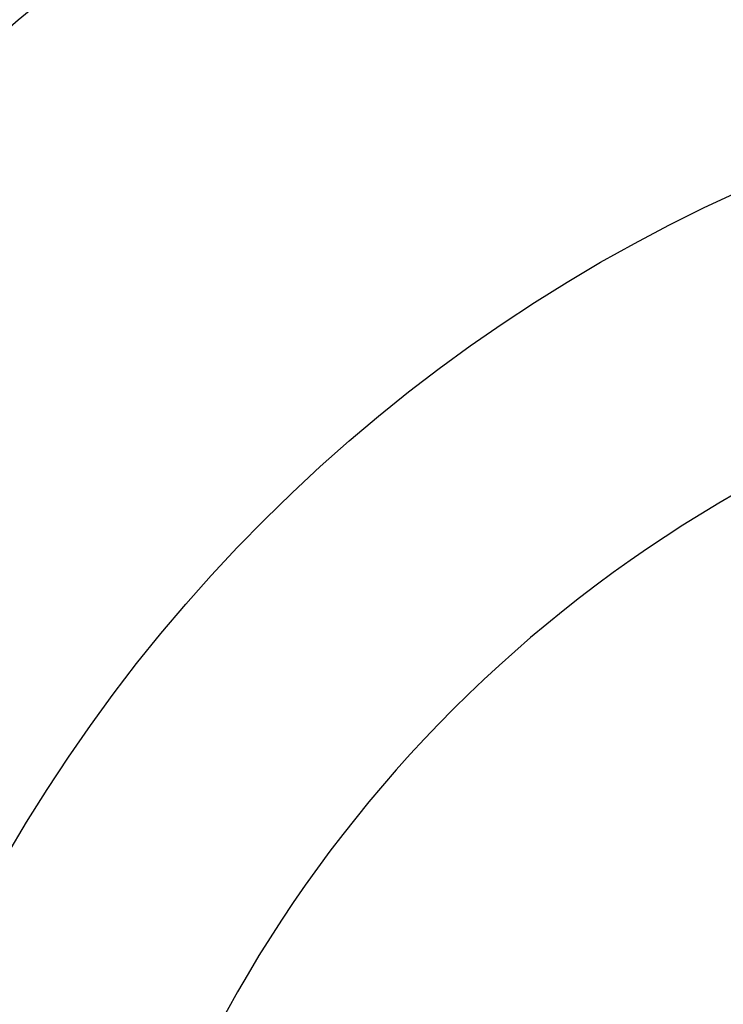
# Model space of a CAD drawing. Header units: millimetres. Extents: x 297 to 472, y 52 to 476.
# Tile 42 of 68: x 372.24 to 378.55, y 87.25 to 96.09. Entities that reach past the tile are written whole.
import ezdxf

# ---------------------------------------------------------------- set-up
doc = ezdxf.new("R2010")
doc.units = ezdxf.units.MM
doc.header["$LTSCALE"] = 47.498
doc.layers.get('0').update_dxf_attribs({"linetype": 'CONTINUOUS'})
doc.layers.add('KONSTR_EL', color=7, linetype='CONTINUOUS')

msp = doc.modelspace()

# ---------------------------------------------------------------- linework, layer by layer
at = {"color": 7, "linetype": 'CONTINUOUS'}
msp.add_arc((384.6212, 81.4174), 60, 5.73917, 174.26083, dxfattribs=at)
at = {"layer": 'KONSTR_EL', "color": 4, "linetype": 'CONTINUOUS'}
for radius in [24, 19.2, 14.4]:
    msp.add_circle((384.6212, 81.4174), radius, dxfattribs=at)
for start, end in [(180, 90), (105.96201, 164.03799)]:
    msp.add_arc((384.6212, 81.4174), 12, start, end, dxfattribs=at)

doc.saveas('drawing.dxf')
